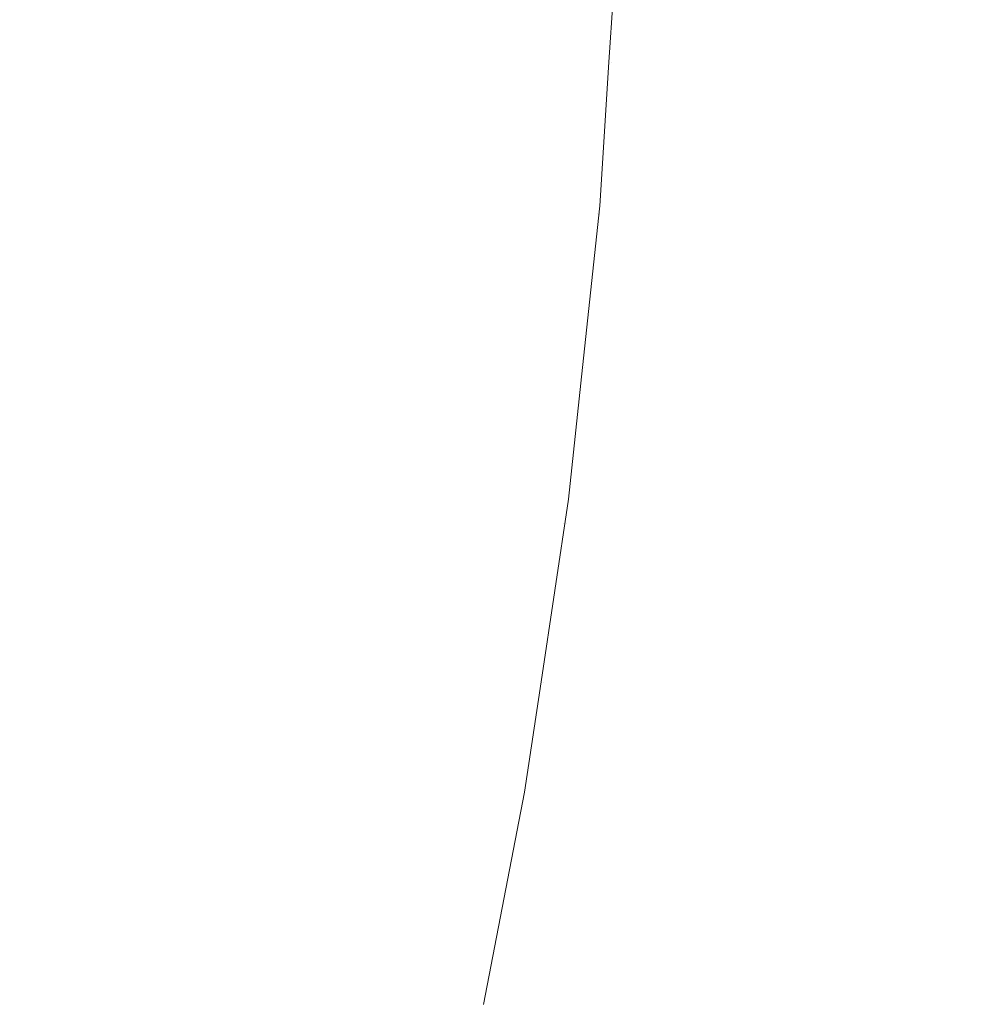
# Model space of a CAD drawing. Header units: centimetres. Extents: x -35.1 to 36.2, y 3.4 to 5.2.
# Tile 249 of 256: x 12.2553 to 12.2762, y 3.8701 to 3.8915. Entities that reach past the tile are written whole.
import ezdxf

# ---------------------------------------------------------------- set-up
doc = ezdxf.new("R2010")
doc.units = ezdxf.units.CM
doc.header["$LTSCALE"] = 2.54
doc.layers.add('Lucido design-1', color=7, linetype='Continuous')

# ---------------------------------------------------------------- blocks, each defined once
blk = doc.blocks.new('Gruppo-4-1')
at = {"color": 7, "linetype": 'Continuous', "lineweight": 9}
blk.add_3dface([(-34.952766, 5.100212, -1872.215514), (-34.952766, 3.500212, -1872.215514), (36.079692, 3.500212, -1872.215514), (36.079692, 5.100212, -1872.215514)], dxfattribs=at)
for points, invisible_edges in [([(36.079692, 5.100212, -1873.015514), (36.079692, 3.500212, -1873.015514), (12.189936, 3.635582, -1873.015514), (12.20771, 3.643118, -1873.015514)], 10), ([(36.079692, 5.100212, -1873.015514), (12.20771, 3.643118, -1873.015514), (12.224572, 3.651133, -1873.015514)], 9), ([(36.079692, 5.100212, -1873.015514), (12.224572, 3.651133, -1873.015514), (12.22936, 3.653664, -1873.015514)], 9), ([(12.22936, 3.653664, -1873.015514), (12.240507, 3.659557, -1873.015514), (36.079692, 5.100212, -1873.015514)], 10), ([(36.079692, 5.100212, -1873.015514), (12.240507, 3.659557, -1873.015514), (12.255509, 3.668325, -1873.015514)], 9), ([(36.079692, 5.100212, -1873.015514), (12.255509, 3.668325, -1873.015514), (12.269585, 3.677377, -1873.015514)], 9), ([(36.079692, 5.100212, -1873.015514), (12.269585, 3.677377, -1873.015514), (12.282749, 3.686659, -1873.015514)], 9), ([(12.25471, 3.891099, -1872.67184), (12.254874, 3.894183, -1872.67184), (12.256303, 3.894149, -1872.674113), (12.256137, 3.891048, -1872.674113)], 15), ([(12.256137, 3.891048, -1872.674113), (12.256303, 3.894149, -1872.674113), (12.257649, 3.894117, -1872.676402), (12.257483, 3.891, -1872.676402)], 15), ([(12.257483, 3.891, -1872.676402), (12.257649, 3.894117, -1872.676402), (12.258912, 3.894087, -1872.678705), (12.258745, 3.890954, -1872.678705)], 15), ([(12.258745, 3.890954, -1872.678705), (12.258912, 3.894087, -1872.678705), (12.260092, 3.894059, -1872.681018), (12.259924, 3.890912, -1872.681018)], 15), ([(12.259924, 3.890912, -1872.681018), (12.260092, 3.894059, -1872.681018), (12.26119, 3.894033, -1872.683339), (12.261021, 3.890873, -1872.683339)], 15), ([(12.261021, 3.890873, -1872.683339), (12.26119, 3.894033, -1872.683339), (12.262205, 3.894009, -1872.685667), (12.262036, 3.890836, -1872.685667)], 15), ([(12.262036, 3.890836, -1872.685667), (12.262205, 3.894009, -1872.685667), (12.263139, 3.893987, -1872.687998), (12.262969, 3.890803, -1872.687998)], 15), ([(12.262969, 3.890803, -1872.687998), (12.263139, 3.893987, -1872.687998), (12.263991, 3.893967, -1872.690331), (12.26382, 3.890772, -1872.690331)], 15), ([(12.26382, 3.890772, -1872.690331), (12.263991, 3.893967, -1872.690331), (12.264762, 3.893948, -1872.692664), (12.264591, 3.890744, -1872.692664)], 15), ([(12.264591, 3.890744, -1872.692664), (12.264762, 3.893948, -1872.692664), (12.265454, 3.893932, -1872.694993), (12.265283, 3.89072, -1872.694993)], 15), ([(12.265283, 3.89072, -1872.694993), (12.265454, 3.893932, -1872.694993), (12.266068, 3.893917, -1872.697318), (12.265896, 3.890698, -1872.697318)], 15), ([(12.265896, 3.890698, -1872.697318), (12.266068, 3.893917, -1872.697318), (12.266603, 3.893905, -1872.699636), (12.266431, 3.890678, -1872.699636)], 15), ([(12.266431, 3.890678, -1872.699636), (12.266603, 3.893905, -1872.699636), (12.267063, 3.893894, -1872.701944), (12.266891, 3.890662, -1872.701944)], 15), ([(12.266891, 3.890662, -1872.701944), (12.267063, 3.893894, -1872.701944), (12.267448, 3.893885, -1872.704243), (12.267275, 3.890648, -1872.704243)], 15), ([(12.267275, 3.890648, -1872.704243), (12.267448, 3.893885, -1872.704243), (12.267759, 3.893877, -1872.706529), (12.267586, 3.890637, -1872.706529)], 15), ([(12.267825, 3.890628, -1872.7088), (12.267586, 3.890637, -1872.706529), (12.267759, 3.893877, -1872.706529), (12.267998, 3.893872, -1872.7088)], 15), ([(12.267998, 3.893872, -1872.7088), (12.268167, 3.893868, -1872.711056), (12.267994, 3.890622, -1872.711056), (12.267825, 3.890628, -1872.7088)], 15), ([(12.268094, 3.890619, -1872.713294), (12.267994, 3.890622, -1872.711056), (12.268167, 3.893868, -1872.711056), (12.268267, 3.893865, -1872.713294)], 15), ([(12.268092, 3.89062, -1872.915514), (12.268301, 3.893885, -1872.915514), (12.268316, 3.893864, -1872.917089)], 10), ([(12.268092, 3.89062, -1872.715514), (12.268301, 3.893885, -1872.715514), (12.268301, 3.893885, -1872.915514), (12.268092, 3.89062, -1872.915514)], 10), ([(12.268267, 3.893865, -1872.713294), (12.268301, 3.893885, -1872.715514), (12.268092, 3.89062, -1872.715514)], 9), ([(12.268092, 3.89062, -1872.715514), (12.268094, 3.890619, -1872.713294), (12.268267, 3.893865, -1872.713294)], 11), ([(12.268316, 3.893864, -1872.917089), (12.268143, 3.890617, -1872.917089), (12.268092, 3.89062, -1872.915514)], 11), ([(12.268316, 3.893864, -1872.917089), (12.268367, 3.893863, -1872.918688), (12.268194, 3.890615, -1872.918688), (12.268143, 3.890617, -1872.917089)], 15), ([(12.26828, 3.890612, -1872.920311), (12.268194, 3.890615, -1872.918688), (12.268367, 3.893863, -1872.918688), (12.268454, 3.893861, -1872.920311)], 15), ([(12.268454, 3.893861, -1872.920311), (12.268578, 3.893858, -1872.921959), (12.268404, 3.890608, -1872.921959), (12.26828, 3.890612, -1872.920311)], 15), ([(12.268404, 3.890608, -1872.921959), (12.268578, 3.893858, -1872.921959), (12.268741, 3.893854, -1872.923631), (12.268567, 3.890602, -1872.923631)], 15), ([(12.268567, 3.890602, -1872.923631), (12.268741, 3.893854, -1872.923631), (12.268945, 3.893849, -1872.925326), (12.268771, 3.890594, -1872.925326)], 15), ([(12.268771, 3.890594, -1872.925326), (12.268945, 3.893849, -1872.925326), (12.269192, 3.893843, -1872.927046), (12.269018, 3.890586, -1872.927046)], 15), ([(12.269018, 3.890586, -1872.927046), (12.269192, 3.893843, -1872.927046), (12.269483, 3.893836, -1872.928788), (12.269309, 3.890575, -1872.928788)], 15), ([(12.269309, 3.890575, -1872.928788), (12.269483, 3.893836, -1872.928788), (12.269821, 3.893828, -1872.930554), (12.269646, 3.890563, -1872.930554)], 15), ([(12.269646, 3.890563, -1872.930554), (12.269821, 3.893828, -1872.930554), (12.270206, 3.893819, -1872.932342), (12.270032, 3.890549, -1872.932342)], 15), ([(12.270032, 3.890549, -1872.932342), (12.270206, 3.893819, -1872.932342), (12.270643, 3.893809, -1872.934153), (12.270468, 3.890533, -1872.934153)], 15), ([(12.270468, 3.890533, -1872.934153), (12.270643, 3.893809, -1872.934153), (12.271131, 3.893797, -1872.935985), (12.270956, 3.890516, -1872.935985)], 15), ([(12.270956, 3.890516, -1872.935985), (12.271131, 3.893797, -1872.935985), (12.271674, 3.893784, -1872.937837), (12.271498, 3.890496, -1872.937837)], 15), ([(12.271498, 3.890496, -1872.937837), (12.271674, 3.893784, -1872.937837), (12.272273, 3.89377, -1872.939711), (12.272097, 3.890475, -1872.939711)], 15), ([(12.272097, 3.890475, -1872.939711), (12.272273, 3.89377, -1872.939711), (12.27293, 3.893754, -1872.941603), (12.272754, 3.890451, -1872.941603)], 15), ([(12.272754, 3.890451, -1872.941603), (12.27293, 3.893754, -1872.941603), (12.273648, 3.893737, -1872.943514), (12.273471, 3.890426, -1872.943514)], 15), ([(12.273471, 3.890426, -1872.943514), (12.273648, 3.893737, -1872.943514), (12.274428, 3.893719, -1872.945443), (12.274251, 3.890398, -1872.945443)], 15), ([(12.274251, 3.890398, -1872.945443), (12.274428, 3.893719, -1872.945443), (12.275273, 3.893699, -1872.947388), (12.275096, 3.890367, -1872.947388)], 15), ([(12.275096, 3.890367, -1872.947388), (12.275273, 3.893699, -1872.947388), (12.276185, 3.893677, -1872.949348), (12.276007, 3.890335, -1872.949348)], 15), ([(12.276007, 3.890335, -1872.949348), (12.276185, 3.893677, -1872.949348), (12.277166, 3.893654, -1872.951323), (12.276987, 3.890299, -1872.951323)], 15), ([(12.256137, 3.891048, -1872.674113), (12.2559, 3.8879, -1872.674113), (12.254474, 3.887969, -1872.67184), (12.25471, 3.891099, -1872.67184)], 15), ([(12.257483, 3.891, -1872.676402), (12.257244, 3.887836, -1872.676402), (12.2559, 3.8879, -1872.674113), (12.256137, 3.891048, -1872.674113)], 15), ([(12.258745, 3.890954, -1872.678705), (12.258505, 3.887775, -1872.678705), (12.257244, 3.887836, -1872.676402), (12.257483, 3.891, -1872.676402)], 15), ([(12.259924, 3.890912, -1872.681018), (12.259684, 3.887718, -1872.681018), (12.258505, 3.887775, -1872.678705), (12.258745, 3.890954, -1872.678705)], 15), ([(12.261021, 3.890873, -1872.683339), (12.26078, 3.887665, -1872.683339), (12.259684, 3.887718, -1872.681018), (12.259924, 3.890912, -1872.681018)], 15), ([(12.262036, 3.890836, -1872.685667), (12.261793, 3.887616, -1872.685667), (12.26078, 3.887665, -1872.683339), (12.261021, 3.890873, -1872.683339)], 15), ([(12.262969, 3.890803, -1872.687998), (12.262725, 3.887571, -1872.687998), (12.261793, 3.887616, -1872.685667), (12.262036, 3.890836, -1872.685667)], 15), ([(12.26382, 3.890772, -1872.690331), (12.263576, 3.88753, -1872.690331), (12.262725, 3.887571, -1872.687998), (12.262969, 3.890803, -1872.687998)], 15), ([(12.264591, 3.890744, -1872.692664), (12.264346, 3.887493, -1872.692664), (12.263576, 3.88753, -1872.690331), (12.26382, 3.890772, -1872.690331)], 15), ([(12.265283, 3.89072, -1872.694993), (12.265037, 3.887459, -1872.694993), (12.264346, 3.887493, -1872.692664), (12.264591, 3.890744, -1872.692664)], 15), ([(12.265896, 3.890698, -1872.697318), (12.26565, 3.88743, -1872.697318), (12.265037, 3.887459, -1872.694993), (12.265283, 3.89072, -1872.694993)], 15), ([(12.266431, 3.890678, -1872.699636), (12.266185, 3.887404, -1872.699636), (12.26565, 3.88743, -1872.697318), (12.265896, 3.890698, -1872.697318)], 15), ([(12.266891, 3.890662, -1872.701944), (12.266644, 3.887382, -1872.701944), (12.266185, 3.887404, -1872.699636), (12.266431, 3.890678, -1872.699636)], 15), ([(12.267275, 3.890648, -1872.704243), (12.267028, 3.887363, -1872.704243), (12.266644, 3.887382, -1872.701944), (12.266891, 3.890662, -1872.701944)], 15), ([(12.267586, 3.890637, -1872.706529), (12.267338, 3.887348, -1872.706529), (12.267028, 3.887363, -1872.704243), (12.267275, 3.890648, -1872.704243)], 15), ([(12.267577, 3.887337, -1872.7088), (12.267338, 3.887348, -1872.706529), (12.267586, 3.890637, -1872.706529), (12.267825, 3.890628, -1872.7088)], 15), ([(12.267825, 3.890628, -1872.7088), (12.267994, 3.890622, -1872.711056), (12.267746, 3.887329, -1872.711056), (12.267577, 3.887337, -1872.7088)], 15), ([(12.267845, 3.887324, -1872.713294), (12.267746, 3.887329, -1872.711056), (12.267994, 3.890622, -1872.711056), (12.268094, 3.890619, -1872.713294)], 15), ([(12.267894, 3.8875, -1872.715514), (12.267845, 3.887324, -1872.713294), (12.268094, 3.890619, -1872.713294)], 11), ([(12.267894, 3.8875, -1872.915514), (12.268092, 3.89062, -1872.915514), (12.268143, 3.890617, -1872.917089)], 10), ([(12.268092, 3.89062, -1872.915514), (12.267894, 3.8875, -1872.915514), (12.267894, 3.8875, -1872.715514), (12.268092, 3.89062, -1872.715514)], 10), ([(12.268094, 3.890619, -1872.713294), (12.268092, 3.89062, -1872.715514), (12.267894, 3.8875, -1872.715514)], 9), ([(12.268143, 3.890617, -1872.917089), (12.267895, 3.887321, -1872.917089), (12.267894, 3.8875, -1872.915514)], 11), ([(12.268143, 3.890617, -1872.917089), (12.268194, 3.890615, -1872.918688), (12.267945, 3.887319, -1872.918688), (12.267895, 3.887321, -1872.917089)], 15), ([(12.268032, 3.887315, -1872.920311), (12.267945, 3.887319, -1872.918688), (12.268194, 3.890615, -1872.918688), (12.26828, 3.890612, -1872.920311)], 15), ([(12.26828, 3.890612, -1872.920311), (12.268404, 3.890608, -1872.921959), (12.268156, 3.887309, -1872.921959), (12.268032, 3.887315, -1872.920311)], 15), ([(12.268567, 3.890602, -1872.923631), (12.268319, 3.887301, -1872.923631), (12.268156, 3.887309, -1872.921959), (12.268404, 3.890608, -1872.921959)], 15), ([(12.268771, 3.890594, -1872.925326), (12.268522, 3.887291, -1872.925326), (12.268319, 3.887301, -1872.923631), (12.268567, 3.890602, -1872.923631)], 15), ([(12.269018, 3.890586, -1872.927046), (12.268769, 3.887279, -1872.927046), (12.268522, 3.887291, -1872.925326), (12.268771, 3.890594, -1872.925326)], 15), ([(12.269309, 3.890575, -1872.928788), (12.26906, 3.887265, -1872.928788), (12.268769, 3.887279, -1872.927046), (12.269018, 3.890586, -1872.927046)], 15), ([(12.269646, 3.890563, -1872.930554), (12.269397, 3.887249, -1872.930554), (12.26906, 3.887265, -1872.928788), (12.269309, 3.890575, -1872.928788)], 15), ([(12.270032, 3.890549, -1872.932342), (12.269782, 3.88723, -1872.932342), (12.269397, 3.887249, -1872.930554), (12.269646, 3.890563, -1872.930554)], 15), ([(12.270468, 3.890533, -1872.934153), (12.270218, 3.887209, -1872.934153), (12.269782, 3.88723, -1872.932342), (12.270032, 3.890549, -1872.932342)], 15), ([(12.270956, 3.890516, -1872.935985), (12.270705, 3.887186, -1872.935985), (12.270218, 3.887209, -1872.934153), (12.270468, 3.890533, -1872.934153)], 15), ([(12.271498, 3.890496, -1872.937837), (12.271247, 3.88716, -1872.937837), (12.270705, 3.887186, -1872.935985), (12.270956, 3.890516, -1872.935985)], 15), ([(12.272097, 3.890475, -1872.939711), (12.271845, 3.887131, -1872.939711), (12.271247, 3.88716, -1872.937837), (12.271498, 3.890496, -1872.937837)], 15), ([(12.272754, 3.890451, -1872.941603), (12.272501, 3.887099, -1872.941603), (12.271845, 3.887131, -1872.939711), (12.272097, 3.890475, -1872.939711)], 15), ([(12.273471, 3.890426, -1872.943514), (12.273218, 3.887064, -1872.943514), (12.272501, 3.887099, -1872.941603), (12.272754, 3.890451, -1872.941603)], 15), ([(12.274251, 3.890398, -1872.945443), (12.273997, 3.887027, -1872.945443), (12.273218, 3.887064, -1872.943514), (12.273471, 3.890426, -1872.943514)], 15), ([(12.275096, 3.890367, -1872.947388), (12.274841, 3.886986, -1872.947388), (12.273997, 3.887027, -1872.945443), (12.274251, 3.890398, -1872.945443)], 15), ([(12.276007, 3.890335, -1872.949348), (12.275751, 3.886942, -1872.949348), (12.274841, 3.886986, -1872.947388), (12.275096, 3.890367, -1872.947388)], 15), ([(12.276987, 3.890299, -1872.951323), (12.276731, 3.886895, -1872.951323), (12.275751, 3.886942, -1872.949348), (12.276007, 3.890335, -1872.949348)], 15), ([(12.254164, 3.884794, -1872.67184), (12.254474, 3.887969, -1872.67184), (12.2559, 3.8879, -1872.674113), (12.255588, 3.884707, -1872.674113)], 15), ([(12.255588, 3.884707, -1872.674113), (12.2559, 3.8879, -1872.674113), (12.257244, 3.887836, -1872.676402), (12.256931, 3.884625, -1872.676402)], 15), ([(12.256931, 3.884625, -1872.676402), (12.257244, 3.887836, -1872.676402), (12.258505, 3.887775, -1872.678705), (12.25819, 3.884549, -1872.678705)], 15), ([(12.25819, 3.884549, -1872.678705), (12.258505, 3.887775, -1872.678705), (12.259684, 3.887718, -1872.681018), (12.259367, 3.884477, -1872.681018)], 15), ([(12.259367, 3.884477, -1872.681018), (12.259684, 3.887718, -1872.681018), (12.26078, 3.887665, -1872.683339), (12.260462, 3.88441, -1872.683339)], 15), ([(12.260462, 3.88441, -1872.683339), (12.26078, 3.887665, -1872.683339), (12.261793, 3.887616, -1872.685667), (12.261474, 3.884349, -1872.685667)], 15), ([(12.261474, 3.884349, -1872.685667), (12.261793, 3.887616, -1872.685667), (12.262725, 3.887571, -1872.687998), (12.262405, 3.884292, -1872.687998)], 15), ([(12.262405, 3.884292, -1872.687998), (12.262725, 3.887571, -1872.687998), (12.263576, 3.88753, -1872.690331), (12.263255, 3.88424, -1872.690331)], 15), ([(12.263255, 3.88424, -1872.690331), (12.263576, 3.88753, -1872.690331), (12.264346, 3.887493, -1872.692664), (12.264024, 3.884193, -1872.692664)], 15), ([(12.264714, 3.884151, -1872.694993), (12.264024, 3.884193, -1872.692664), (12.264346, 3.887493, -1872.692664), (12.265037, 3.887459, -1872.694993)], 15), ([(12.267518, 3.883982, -1872.915514), (12.267894, 3.8875, -1872.915514), (12.267895, 3.887321, -1872.917089)], 10), ([(12.267518, 3.883982, -1872.715514), (12.267894, 3.8875, -1872.715514), (12.267894, 3.8875, -1872.915514), (12.267518, 3.883982, -1872.915514)], 10), ([(12.267845, 3.887324, -1872.713294), (12.267894, 3.8875, -1872.715514), (12.267518, 3.883982, -1872.715514)], 9), ([(12.265037, 3.887459, -1872.694993), (12.26565, 3.88743, -1872.697318), (12.265326, 3.884114, -1872.697318), (12.264714, 3.884151, -1872.694993)], 15), ([(12.26586, 3.884082, -1872.699636), (12.265326, 3.884114, -1872.697318), (12.26565, 3.88743, -1872.697318), (12.266185, 3.887404, -1872.699636)], 15), ([(12.266185, 3.887404, -1872.699636), (12.266644, 3.887382, -1872.701944), (12.266319, 3.884054, -1872.701944), (12.26586, 3.884082, -1872.699636)], 15), ([(12.266702, 3.88403, -1872.704243), (12.266319, 3.884054, -1872.701944), (12.266644, 3.887382, -1872.701944), (12.267028, 3.887363, -1872.704243)], 15), ([(12.267028, 3.887363, -1872.704243), (12.267338, 3.887348, -1872.706529), (12.267012, 3.884012, -1872.706529), (12.266702, 3.88403, -1872.704243)], 15), ([(12.267251, 3.883997, -1872.7088), (12.267012, 3.884012, -1872.706529), (12.267338, 3.887348, -1872.706529), (12.267577, 3.887337, -1872.7088)], 15), ([(12.267577, 3.887337, -1872.7088), (12.267746, 3.887329, -1872.711056), (12.267419, 3.883987, -1872.711056), (12.267251, 3.883997, -1872.7088)], 15), ([(12.267519, 3.883981, -1872.713294), (12.267419, 3.883987, -1872.711056), (12.267746, 3.887329, -1872.711056), (12.267845, 3.887324, -1872.713294)], 15), ([(12.267518, 3.883982, -1872.715514), (12.267519, 3.883981, -1872.713294), (12.267845, 3.887324, -1872.713294)], 11), ([(12.267895, 3.887321, -1872.917089), (12.267568, 3.883978, -1872.917089), (12.267518, 3.883982, -1872.915514)], 11), ([(12.267895, 3.887321, -1872.917089), (12.267945, 3.887319, -1872.918688), (12.267619, 3.883975, -1872.918688), (12.267568, 3.883978, -1872.917089)], 15), ([(12.267705, 3.883969, -1872.920311), (12.267619, 3.883975, -1872.918688), (12.267945, 3.887319, -1872.918688), (12.268032, 3.887315, -1872.920311)], 15), ([(12.268032, 3.887315, -1872.920311), (12.268156, 3.887309, -1872.921959), (12.267829, 3.883962, -1872.921959), (12.267705, 3.883969, -1872.920311)], 15), ([(12.267992, 3.883952, -1872.923631), (12.267829, 3.883962, -1872.921959), (12.268156, 3.887309, -1872.921959), (12.268319, 3.887301, -1872.923631)], 15), ([(12.268319, 3.887301, -1872.923631), (12.268522, 3.887291, -1872.925326), (12.268195, 3.883939, -1872.925326), (12.267992, 3.883952, -1872.923631)], 15), ([(12.268441, 3.883925, -1872.927046), (12.268195, 3.883939, -1872.925326), (12.268522, 3.887291, -1872.925326), (12.268769, 3.887279, -1872.927046)], 15), ([(12.268769, 3.887279, -1872.927046), (12.26906, 3.887265, -1872.928788), (12.268732, 3.883907, -1872.928788), (12.268441, 3.883925, -1872.927046)], 15), ([(12.269068, 3.883886, -1872.930554), (12.268732, 3.883907, -1872.928788), (12.26906, 3.887265, -1872.928788), (12.269397, 3.887249, -1872.930554)], 15), ([(12.269397, 3.887249, -1872.930554), (12.269782, 3.88723, -1872.932342), (12.269453, 3.883863, -1872.932342), (12.269068, 3.883886, -1872.930554)], 15), ([(12.269888, 3.883836, -1872.934153), (12.269453, 3.883863, -1872.932342), (12.269782, 3.88723, -1872.932342), (12.270218, 3.887209, -1872.934153)], 15), ([(12.270218, 3.887209, -1872.934153), (12.270705, 3.887186, -1872.935985), (12.270375, 3.883807, -1872.935985), (12.269888, 3.883836, -1872.934153)], 15), ([(12.270375, 3.883807, -1872.935985), (12.270705, 3.887186, -1872.935985), (12.271247, 3.88716, -1872.937837), (12.270916, 3.883774, -1872.937837)], 15), ([(12.270916, 3.883774, -1872.937837), (12.271247, 3.88716, -1872.937837), (12.271845, 3.887131, -1872.939711), (12.271514, 3.883737, -1872.939711)], 15), ([(12.271514, 3.883737, -1872.939711), (12.271845, 3.887131, -1872.939711), (12.272501, 3.887099, -1872.941603), (12.272169, 3.883698, -1872.941603)], 15), ([(12.272169, 3.883698, -1872.941603), (12.272501, 3.887099, -1872.941603), (12.273218, 3.887064, -1872.943514), (12.272885, 3.883654, -1872.943514)], 15), ([(12.272885, 3.883654, -1872.943514), (12.273218, 3.887064, -1872.943514), (12.273997, 3.887027, -1872.945443), (12.273663, 3.883607, -1872.945443)], 15), ([(12.273663, 3.883607, -1872.945443), (12.273997, 3.887027, -1872.945443), (12.274841, 3.886986, -1872.947388), (12.274506, 3.883555, -1872.947388)], 15), ([(12.274506, 3.883555, -1872.947388), (12.274841, 3.886986, -1872.947388), (12.275751, 3.886942, -1872.949348), (12.275415, 3.8835, -1872.949348)], 15), ([(12.275415, 3.8835, -1872.949348), (12.275751, 3.886942, -1872.949348), (12.276731, 3.886895, -1872.951323), (12.276393, 3.88344, -1872.951323)], 15), ([(12.255588, 3.884707, -1872.674113), (12.255198, 3.881468, -1872.674113), (12.253776, 3.881573, -1872.67184), (12.254164, 3.884794, -1872.67184)], 15), ([(12.256931, 3.884625, -1872.676402), (12.256539, 3.881369, -1872.676402), (12.255198, 3.881468, -1872.674113), (12.255588, 3.884707, -1872.674113)], 15), ([(12.25819, 3.884549, -1872.678705), (12.257796, 3.881276, -1872.678705), (12.256539, 3.881369, -1872.676402), (12.256931, 3.884625, -1872.676402)], 15), ([(12.259367, 3.884477, -1872.681018), (12.258972, 3.88119, -1872.681018), (12.257796, 3.881276, -1872.678705), (12.25819, 3.884549, -1872.678705)], 15), ([(12.260462, 3.88441, -1872.683339), (12.260064, 3.881109, -1872.683339), (12.258972, 3.88119, -1872.681018), (12.259367, 3.884477, -1872.681018)], 15), ([(12.261474, 3.884349, -1872.685667), (12.261075, 3.881035, -1872.685667), (12.260064, 3.881109, -1872.683339), (12.260462, 3.88441, -1872.683339)], 15), ([(12.262405, 3.884292, -1872.687998), (12.262005, 3.880966, -1872.687998), (12.261075, 3.881035, -1872.685667), (12.261474, 3.884349, -1872.685667)], 15), ([(12.263255, 3.88424, -1872.690331), (12.262853, 3.880904, -1872.690331), (12.262005, 3.880966, -1872.687998), (12.262405, 3.884292, -1872.687998)], 15), ([(12.264024, 3.884193, -1872.692664), (12.263621, 3.880847, -1872.692664), (12.262853, 3.880904, -1872.690331), (12.263255, 3.88424, -1872.690331)], 15), ([(12.26431, 3.880796, -1872.694993), (12.263621, 3.880847, -1872.692664), (12.264024, 3.884193, -1872.692664), (12.264714, 3.884151, -1872.694993)], 15), ([(12.264714, 3.884151, -1872.694993), (12.265326, 3.884114, -1872.697318), (12.264921, 3.880751, -1872.697318), (12.26431, 3.880796, -1872.694993)], 15), ([(12.265454, 3.880712, -1872.699636), (12.264921, 3.880751, -1872.697318), (12.265326, 3.884114, -1872.697318), (12.26586, 3.884082, -1872.699636)], 15), ([(12.26586, 3.884082, -1872.699636), (12.266319, 3.884054, -1872.701944), (12.265912, 3.880678, -1872.701944), (12.265454, 3.880712, -1872.699636)], 15), ([(12.266295, 3.88065, -1872.704243), (12.265912, 3.880678, -1872.701944), (12.266319, 3.884054, -1872.701944), (12.266702, 3.88403, -1872.704243)], 15), ([(12.266702, 3.88403, -1872.704243), (12.267012, 3.884012, -1872.706529), (12.266605, 3.880627, -1872.706529), (12.266295, 3.88065, -1872.704243)], 15), ([(12.266843, 3.880609, -1872.7088), (12.266605, 3.880627, -1872.706529), (12.267012, 3.884012, -1872.706529), (12.267251, 3.883997, -1872.7088)], 15), ([(12.267251, 3.883997, -1872.7088), (12.267419, 3.883987, -1872.711056), (12.267011, 3.880597, -1872.711056), (12.266843, 3.880609, -1872.7088)], 15), ([(12.267111, 3.88059, -1872.713294), (12.267011, 3.880597, -1872.711056), (12.267419, 3.883987, -1872.711056), (12.267519, 3.883981, -1872.713294)], 15), ([(12.267213, 3.881123, -1872.715514), (12.267111, 3.88059, -1872.713294), (12.267519, 3.883981, -1872.713294)], 11), ([(12.267568, 3.883978, -1872.917089), (12.26716, 3.880586, -1872.917089), (12.267213, 3.881123, -1872.915514)], 11), ([(12.267568, 3.883978, -1872.917089), (12.267619, 3.883975, -1872.918688), (12.26721, 3.880582, -1872.918688), (12.26716, 3.880586, -1872.917089)], 15), ([(12.267297, 3.880576, -1872.920311), (12.26721, 3.880582, -1872.918688), (12.267619, 3.883975, -1872.918688), (12.267705, 3.883969, -1872.920311)], 15), ([(12.267213, 3.881123, -1872.915514), (12.267518, 3.883982, -1872.915514), (12.267568, 3.883978, -1872.917089)], 10), ([(12.267518, 3.883982, -1872.915514), (12.267213, 3.881123, -1872.915514), (12.267213, 3.881123, -1872.715514), (12.267518, 3.883982, -1872.715514)], 10), ([(12.267519, 3.883981, -1872.713294), (12.267518, 3.883982, -1872.715514), (12.267213, 3.881123, -1872.715514)], 9), ([(12.267705, 3.883969, -1872.920311), (12.267829, 3.883962, -1872.921959), (12.26742, 3.880567, -1872.921959), (12.267297, 3.880576, -1872.920311)], 15), ([(12.267583, 3.880555, -1872.923631), (12.26742, 3.880567, -1872.921959), (12.267829, 3.883962, -1872.921959), (12.267992, 3.883952, -1872.923631)], 15), ([(12.267992, 3.883952, -1872.923631), (12.268195, 3.883939, -1872.925326), (12.267786, 3.88054, -1872.925326), (12.267583, 3.880555, -1872.923631)], 15), ([(12.268031, 3.880522, -1872.927046), (12.267786, 3.88054, -1872.925326), (12.268195, 3.883939, -1872.925326), (12.268441, 3.883925, -1872.927046)], 15), ([(12.268441, 3.883925, -1872.927046), (12.268732, 3.883907, -1872.928788), (12.268321, 3.880501, -1872.928788), (12.268031, 3.880522, -1872.927046)], 15), ([(12.268658, 3.880476, -1872.930554), (12.268321, 3.880501, -1872.928788), (12.268732, 3.883907, -1872.928788), (12.269068, 3.883886, -1872.930554)], 15), ([(12.269068, 3.883886, -1872.930554), (12.269453, 3.883863, -1872.932342), (12.269042, 3.880447, -1872.932342), (12.268658, 3.880476, -1872.930554)], 15), ([(12.269476, 3.880415, -1872.934153), (12.269042, 3.880447, -1872.932342), (12.269453, 3.883863, -1872.932342), (12.269888, 3.883836, -1872.934153)], 15), ([(12.269888, 3.883836, -1872.934153), (12.270375, 3.883807, -1872.935985), (12.269963, 3.88038, -1872.935985), (12.269476, 3.880415, -1872.934153)], 15), ([(12.270916, 3.883774, -1872.937837), (12.270503, 3.88034, -1872.937837), (12.269963, 3.88038, -1872.935985), (12.270375, 3.883807, -1872.935985)], 15), ([(12.271514, 3.883737, -1872.939711), (12.271099, 3.880296, -1872.939711), (12.270503, 3.88034, -1872.937837), (12.270916, 3.883774, -1872.937837)], 15), ([(12.272169, 3.883698, -1872.941603), (12.271754, 3.880248, -1872.941603), (12.271099, 3.880296, -1872.939711), (12.271514, 3.883737, -1872.939711)], 15), ([(12.272885, 3.883654, -1872.943514), (12.272468, 3.880195, -1872.943514), (12.271754, 3.880248, -1872.941603), (12.272169, 3.883698, -1872.941603)], 15), ([(12.273663, 3.883607, -1872.945443), (12.273245, 3.880138, -1872.945443), (12.272468, 3.880195, -1872.943514), (12.272885, 3.883654, -1872.943514)], 15), ([(12.274506, 3.883555, -1872.947388), (12.274087, 3.880076, -1872.947388), (12.273245, 3.880138, -1872.945443), (12.273663, 3.883607, -1872.945443)], 15), ([(12.275415, 3.8835, -1872.949348), (12.274995, 3.880009, -1872.949348), (12.274087, 3.880076, -1872.947388), (12.274506, 3.883555, -1872.947388)], 15), ([(12.276393, 3.88344, -1872.951323), (12.275971, 3.879937, -1872.951323), (12.274995, 3.880009, -1872.949348), (12.275415, 3.8835, -1872.949348)], 15), ([(12.277442, 3.883377, -1872.953311), (12.277019, 3.879859, -1872.953311), (12.275971, 3.879937, -1872.951323), (12.276393, 3.88344, -1872.951323)], 15), ([(12.254727, 3.878183, -1872.674113), (12.255198, 3.881468, -1872.674113), (12.256539, 3.881369, -1872.676402), (12.256065, 3.878067, -1872.676402)], 15), ([(12.256065, 3.878067, -1872.676402), (12.256539, 3.881369, -1872.676402), (12.257796, 3.881276, -1872.678705), (12.25732, 3.877958, -1872.678705)], 15), ([(12.25732, 3.877958, -1872.678705), (12.257796, 3.881276, -1872.678705), (12.258972, 3.88119, -1872.681018), (12.258493, 3.877857, -1872.681018)], 15), ([(12.258493, 3.877857, -1872.681018), (12.258972, 3.88119, -1872.681018), (12.260064, 3.881109, -1872.683339), (12.259584, 3.877762, -1872.683339)], 15), ([(12.259584, 3.877762, -1872.683339), (12.260064, 3.881109, -1872.683339), (12.261075, 3.881035, -1872.685667), (12.260593, 3.877674, -1872.685667)], 15), ([(12.266618, 3.877153, -1872.915514), (12.267213, 3.881123, -1872.915514), (12.26716, 3.880586, -1872.917089)], 10), ([(12.266618, 3.877153, -1872.715514), (12.267213, 3.881123, -1872.715514), (12.267213, 3.881123, -1872.915514), (12.266618, 3.877153, -1872.915514)], 10), ([(12.267111, 3.88059, -1872.713294), (12.267213, 3.881123, -1872.715514), (12.266618, 3.877153, -1872.715514)], 9), ([(12.260593, 3.877674, -1872.685667), (12.261075, 3.881035, -1872.685667), (12.262005, 3.880966, -1872.687998), (12.26152, 3.877594, -1872.687998)], 15), ([(12.262367, 3.87752, -1872.690331), (12.26152, 3.877594, -1872.687998), (12.262005, 3.880966, -1872.687998), (12.262853, 3.880904, -1872.690331)], 15), ([(12.262853, 3.880904, -1872.690331), (12.263621, 3.880847, -1872.692664), (12.263134, 3.877454, -1872.692664), (12.262367, 3.87752, -1872.690331)], 15), ([(12.263822, 3.877394, -1872.694993), (12.263134, 3.877454, -1872.692664), (12.263621, 3.880847, -1872.692664), (12.26431, 3.880796, -1872.694993)], 15), ([(12.26431, 3.880796, -1872.694993), (12.264921, 3.880751, -1872.697318), (12.264431, 3.877341, -1872.697318), (12.263822, 3.877394, -1872.694993)], 15), ([(12.264964, 3.877295, -1872.699636), (12.264431, 3.877341, -1872.697318), (12.264921, 3.880751, -1872.697318), (12.265454, 3.880712, -1872.699636)], 15), ([(12.265454, 3.880712, -1872.699636), (12.265912, 3.880678, -1872.701944), (12.265421, 3.877255, -1872.701944), (12.264964, 3.877295, -1872.699636)], 15), ([(12.265803, 3.877222, -1872.704243), (12.265421, 3.877255, -1872.701944), (12.265912, 3.880678, -1872.701944), (12.266295, 3.88065, -1872.704243)], 15), ([(12.266295, 3.88065, -1872.704243), (12.266605, 3.880627, -1872.706529), (12.266112, 3.877195, -1872.706529), (12.265803, 3.877222, -1872.704243)], 15), ([(12.26635, 3.877175, -1872.7088), (12.266112, 3.877195, -1872.706529), (12.266605, 3.880627, -1872.706529), (12.266843, 3.880609, -1872.7088)], 15), ([(12.266843, 3.880609, -1872.7088), (12.267011, 3.880597, -1872.711056), (12.266518, 3.87716, -1872.711056), (12.26635, 3.877175, -1872.7088)], 15), ([(12.266617, 3.877152, -1872.713294), (12.266518, 3.87716, -1872.711056), (12.267011, 3.880597, -1872.711056), (12.267111, 3.88059, -1872.713294)], 15), ([(12.266618, 3.877153, -1872.715514), (12.266617, 3.877152, -1872.713294), (12.267111, 3.88059, -1872.713294)], 11), ([(12.26716, 3.880586, -1872.917089), (12.266666, 3.877147, -1872.917089), (12.266618, 3.877153, -1872.915514)], 11), ([(12.26716, 3.880586, -1872.917089), (12.26721, 3.880582, -1872.918688), (12.266717, 3.877143, -1872.918688), (12.266666, 3.877147, -1872.917089)], 15), ([(12.266803, 3.877135, -1872.920311), (12.266717, 3.877143, -1872.918688), (12.26721, 3.880582, -1872.918688), (12.267297, 3.880576, -1872.920311)], 15), ([(12.267297, 3.880576, -1872.920311), (12.26742, 3.880567, -1872.921959), (12.266926, 3.877125, -1872.921959), (12.266803, 3.877135, -1872.920311)], 15), ([(12.267088, 3.877111, -1872.923631), (12.266926, 3.877125, -1872.921959), (12.26742, 3.880567, -1872.921959), (12.267583, 3.880555, -1872.923631)], 15), ([(12.267583, 3.880555, -1872.923631), (12.267786, 3.88054, -1872.925326), (12.267291, 3.877093, -1872.925326), (12.267088, 3.877111, -1872.923631)], 15), ([(12.267536, 3.877072, -1872.927046), (12.267291, 3.877093, -1872.925326), (12.267786, 3.88054, -1872.925326), (12.268031, 3.880522, -1872.927046)], 15), ([(12.268031, 3.880522, -1872.927046), (12.268321, 3.880501, -1872.928788), (12.267826, 3.877047, -1872.928788), (12.267536, 3.877072, -1872.927046)], 15), ([(12.268161, 3.877018, -1872.930554), (12.267826, 3.877047, -1872.928788), (12.268321, 3.880501, -1872.928788), (12.268658, 3.880476, -1872.930554)], 15), ([(12.268658, 3.880476, -1872.930554), (12.269042, 3.880447, -1872.932342), (12.268545, 3.876984, -1872.932342), (12.268161, 3.877018, -1872.930554)], 15), ([(12.268978, 3.876947, -1872.934153), (12.268545, 3.876984, -1872.932342), (12.269042, 3.880447, -1872.932342), (12.269476, 3.880415, -1872.934153)], 15), ([(12.269476, 3.880415, -1872.934153), (12.269963, 3.88038, -1872.935985), (12.269464, 3.876904, -1872.935985), (12.268978, 3.876947, -1872.934153)], 15), ([(12.270003, 3.876858, -1872.937837), (12.269464, 3.876904, -1872.935985), (12.269963, 3.88038, -1872.935985), (12.270503, 3.88034, -1872.937837)], 15), ([(12.270503, 3.88034, -1872.937837), (12.271099, 3.880296, -1872.939711), (12.270598, 3.876806, -1872.939711), (12.270003, 3.876858, -1872.937837)], 15), ([(12.271251, 3.876749, -1872.941603), (12.270598, 3.876806, -1872.939711), (12.271099, 3.880296, -1872.939711), (12.271754, 3.880248, -1872.941603)], 15), ([(12.271754, 3.880248, -1872.941603), (12.272468, 3.880195, -1872.943514), (12.271965, 3.876687, -1872.943514), (12.271251, 3.876749, -1872.941603)], 15), ([(12.271965, 3.876687, -1872.943514), (12.272468, 3.880195, -1872.943514), (12.273245, 3.880138, -1872.945443), (12.27274, 3.87662, -1872.945443)], 15), ([(12.27274, 3.87662, -1872.945443), (12.273245, 3.880138, -1872.945443), (12.274087, 3.880076, -1872.947388), (12.27358, 3.876547, -1872.947388)], 15), ([(12.27358, 3.876547, -1872.947388), (12.274087, 3.880076, -1872.947388), (12.274995, 3.880009, -1872.949348), (12.274486, 3.876469, -1872.949348)], 15), ([(12.274486, 3.876469, -1872.949348), (12.274995, 3.880009, -1872.949348), (12.275971, 3.879937, -1872.951323), (12.275461, 3.876384, -1872.951323)], 15), ([(12.275461, 3.876384, -1872.951323), (12.275971, 3.879937, -1872.951323), (12.277019, 3.879859, -1872.953311), (12.276507, 3.876293, -1872.953311)], 15), ([(12.256065, 3.878067, -1872.676402), (12.255505, 3.874721, -1872.676402), (12.25417, 3.874854, -1872.674113), (12.254727, 3.878183, -1872.674113)], 15), ([(12.25732, 3.877958, -1872.678705), (12.256758, 3.874595, -1872.678705), (12.255505, 3.874721, -1872.676402), (12.256065, 3.878067, -1872.676402)], 15), ([(12.258493, 3.877857, -1872.681018), (12.257928, 3.874478, -1872.681018), (12.256758, 3.874595, -1872.678705), (12.25732, 3.877958, -1872.678705)], 15), ([(12.259584, 3.877762, -1872.683339), (12.259017, 3.874369, -1872.683339), (12.257928, 3.874478, -1872.681018), (12.258493, 3.877857, -1872.681018)], 15), ([(12.260593, 3.877674, -1872.685667), (12.260023, 3.874268, -1872.685667), (12.259017, 3.874369, -1872.683339), (12.259584, 3.877762, -1872.683339)], 15), ([(12.26152, 3.877594, -1872.687998), (12.260949, 3.874176, -1872.687998), (12.260023, 3.874268, -1872.685667), (12.260593, 3.877674, -1872.685667)], 15), ([(12.261794, 3.874091, -1872.690331), (12.260949, 3.874176, -1872.687998), (12.26152, 3.877594, -1872.687998), (12.262367, 3.87752, -1872.690331)], 15), ([(12.262367, 3.87752, -1872.690331), (12.263134, 3.877454, -1872.692664), (12.262559, 3.874015, -1872.692664), (12.261794, 3.874091, -1872.690331)], 15), ([(12.263245, 3.873946, -1872.694993), (12.262559, 3.874015, -1872.692664), (12.263134, 3.877454, -1872.692664), (12.263822, 3.877394, -1872.694993)], 15), ([(12.263822, 3.877394, -1872.694993), (12.264431, 3.877341, -1872.697318), (12.263853, 3.873885, -1872.697318), (12.263245, 3.873946, -1872.694993)], 15), ([(12.264385, 3.873832, -1872.699636), (12.263853, 3.873885, -1872.697318), (12.264431, 3.877341, -1872.697318), (12.264964, 3.877295, -1872.699636)], 15), ([(12.264964, 3.877295, -1872.699636), (12.265421, 3.877255, -1872.701944), (12.26484, 3.873786, -1872.701944), (12.264385, 3.873832, -1872.699636)], 15), ([(12.265222, 3.873748, -1872.704243), (12.26484, 3.873786, -1872.701944), (12.265421, 3.877255, -1872.701944), (12.265803, 3.877222, -1872.704243)], 15), ([(12.265803, 3.877222, -1872.704243), (12.266112, 3.877195, -1872.706529), (12.265531, 3.873717, -1872.706529), (12.265222, 3.873748, -1872.704243)], 15), ([(12.265768, 3.873693, -1872.7088), (12.265531, 3.873717, -1872.706529), (12.266112, 3.877195, -1872.706529), (12.26635, 3.877175, -1872.7088)], 15), ([(12.26635, 3.877175, -1872.7088), (12.266518, 3.87716, -1872.711056), (12.265935, 3.873677, -1872.711056), (12.265768, 3.873693, -1872.7088)], 15), ([(12.266034, 3.873667, -1872.713294), (12.265935, 3.873677, -1872.711056), (12.266518, 3.87716, -1872.711056), (12.266617, 3.877152, -1872.713294)], 15), ([(12.266258, 3.874751, -1872.715514), (12.266034, 3.873667, -1872.713294), (12.266617, 3.877152, -1872.713294)], 11), ([(12.266666, 3.877147, -1872.917089), (12.266083, 3.873662, -1872.917089), (12.266258, 3.874751, -1872.915514)], 11), ([(12.266666, 3.877147, -1872.917089), (12.266717, 3.877143, -1872.918688), (12.266134, 3.873657, -1872.918688), (12.266083, 3.873662, -1872.917089)], 15), ([(12.266219, 3.873648, -1872.920311), (12.266134, 3.873657, -1872.918688), (12.266717, 3.877143, -1872.918688), (12.266803, 3.877135, -1872.920311)], 15), ([(12.266803, 3.877135, -1872.920311), (12.266926, 3.877125, -1872.921959), (12.266342, 3.873636, -1872.921959), (12.266219, 3.873648, -1872.920311)], 15), ([(12.266258, 3.874751, -1872.915514), (12.266618, 3.877153, -1872.915514), (12.266666, 3.877147, -1872.917089)], 10), ([(12.266618, 3.877153, -1872.915514), (12.266258, 3.874751, -1872.915514), (12.266258, 3.874751, -1872.715514), (12.266618, 3.877153, -1872.715514)], 10), ([(12.266617, 3.877152, -1872.713294), (12.266618, 3.877153, -1872.715514), (12.266258, 3.874751, -1872.715514)], 9), ([(12.266504, 3.87362, -1872.923631), (12.266342, 3.873636, -1872.921959), (12.266926, 3.877125, -1872.921959), (12.267088, 3.877111, -1872.923631)], 15), ([(12.267088, 3.877111, -1872.923631), (12.267291, 3.877093, -1872.925326), (12.266707, 3.873599, -1872.925326), (12.266504, 3.87362, -1872.923631)], 15), ([(12.266951, 3.873575, -1872.927046), (12.266707, 3.873599, -1872.925326), (12.267291, 3.877093, -1872.925326), (12.267536, 3.877072, -1872.927046)], 15), ([(12.267536, 3.877072, -1872.927046), (12.267826, 3.877047, -1872.928788), (12.26724, 3.873546, -1872.928788), (12.266951, 3.873575, -1872.927046)], 15), ([(12.267575, 3.873512, -1872.930554), (12.26724, 3.873546, -1872.928788), (12.267826, 3.877047, -1872.928788), (12.268161, 3.877018, -1872.930554)], 15), ([(12.268161, 3.877018, -1872.930554), (12.268545, 3.876984, -1872.932342), (12.267958, 3.873474, -1872.932342), (12.267575, 3.873512, -1872.930554)], 15), ([(12.26839, 3.873431, -1872.934153), (12.267958, 3.873474, -1872.932342), (12.268545, 3.876984, -1872.932342), (12.268978, 3.876947, -1872.934153)], 15), ([(12.268978, 3.876947, -1872.934153), (12.269464, 3.876904, -1872.935985), (12.268875, 3.873382, -1872.935985), (12.26839, 3.873431, -1872.934153)], 15), ([(12.269413, 3.873328, -1872.937837), (12.268875, 3.873382, -1872.935985), (12.269464, 3.876904, -1872.935985), (12.270003, 3.876858, -1872.937837)], 15), ([(12.270003, 3.876858, -1872.937837), (12.270598, 3.876806, -1872.939711), (12.270007, 3.873269, -1872.939711), (12.269413, 3.873328, -1872.937837)], 15), ([(12.270659, 3.873204, -1872.941603), (12.270007, 3.873269, -1872.939711), (12.270598, 3.876806, -1872.939711), (12.271251, 3.876749, -1872.941603)], 15), ([(12.271251, 3.876749, -1872.941603), (12.271965, 3.876687, -1872.943514), (12.27137, 3.873132, -1872.943514), (12.270659, 3.873204, -1872.941603)], 15), ([(12.27274, 3.87662, -1872.945443), (12.272144, 3.873055, -1872.945443), (12.27137, 3.873132, -1872.943514), (12.271965, 3.876687, -1872.943514)], 15), ([(12.27358, 3.876547, -1872.947388), (12.272982, 3.872971, -1872.947388), (12.272144, 3.873055, -1872.945443), (12.27274, 3.87662, -1872.945443)], 15), ([(12.274486, 3.876469, -1872.949348), (12.273886, 3.87288, -1872.949348), (12.272982, 3.872971, -1872.947388), (12.27358, 3.876547, -1872.947388)], 15), ([(12.275461, 3.876384, -1872.951323), (12.274859, 3.872783, -1872.951323), (12.273886, 3.87288, -1872.949348), (12.274486, 3.876469, -1872.949348)], 15), ([(12.276507, 3.876293, -1872.953311), (12.275902, 3.872679, -1872.953311), (12.274859, 3.872783, -1872.951323), (12.275461, 3.876384, -1872.951323)], 15), ([(12.277625, 3.876196, -1872.955309), (12.277018, 3.872567, -1872.955309), (12.275902, 3.872679, -1872.953311), (12.276507, 3.876293, -1872.953311)], 15), ([(12.253525, 3.871481, -1872.674113), (12.25417, 3.874854, -1872.674113), (12.255505, 3.874721, -1872.676402), (12.254856, 3.87133, -1872.676402)], 15), ([(12.254856, 3.87133, -1872.676402), (12.255505, 3.874721, -1872.676402), (12.256758, 3.874595, -1872.678705), (12.256106, 3.871188, -1872.678705)], 15), ([(12.266034, 3.873667, -1872.713294), (12.266258, 3.874751, -1872.715514), (12.265364, 3.870137, -1872.715514), (12.265359, 3.870136, -1872.713294)], 13), ([(12.265408, 3.87013, -1872.917089), (12.265364, 3.870137, -1872.915514), (12.266258, 3.874751, -1872.915514), (12.266083, 3.873662, -1872.917089)], 13), ([(12.265364, 3.870137, -1872.715514), (12.266258, 3.874751, -1872.715514), (12.266258, 3.874751, -1872.915514), (12.265364, 3.870137, -1872.915514)], 10), ([(12.256106, 3.871188, -1872.678705), (12.256758, 3.874595, -1872.678705), (12.257928, 3.874478, -1872.681018), (12.257273, 3.871055, -1872.681018)], 15), ([(12.257273, 3.871055, -1872.681018), (12.257928, 3.874478, -1872.681018), (12.259017, 3.874369, -1872.683339), (12.258359, 3.870932, -1872.683339)], 15), ([(12.259363, 3.870818, -1872.685667), (12.258359, 3.870932, -1872.683339), (12.259017, 3.874369, -1872.683339), (12.260023, 3.874268, -1872.685667)], 15), ([(12.260023, 3.874268, -1872.685667), (12.260949, 3.874176, -1872.687998), (12.260286, 3.870713, -1872.687998), (12.259363, 3.870818, -1872.685667)], 15), ([(12.261129, 3.870617, -1872.690331), (12.260286, 3.870713, -1872.687998), (12.260949, 3.874176, -1872.687998), (12.261794, 3.874091, -1872.690331)], 15), ([(12.261794, 3.874091, -1872.690331), (12.262559, 3.874015, -1872.692664), (12.261892, 3.87053, -1872.692664), (12.261129, 3.870617, -1872.690331)], 15), ([(12.262577, 3.870452, -1872.694993), (12.261892, 3.87053, -1872.692664), (12.262559, 3.874015, -1872.692664), (12.263245, 3.873946, -1872.694993)], 15), ([(12.263245, 3.873946, -1872.694993), (12.263853, 3.873885, -1872.697318), (12.263183, 3.870383, -1872.697318), (12.262577, 3.870452, -1872.694993)], 15), ([(12.263713, 3.870323, -1872.699636), (12.263183, 3.870383, -1872.697318), (12.263853, 3.873885, -1872.697318), (12.264385, 3.873832, -1872.699636)], 15), ([(12.264385, 3.873832, -1872.699636), (12.26484, 3.873786, -1872.701944), (12.264168, 3.870271, -1872.701944), (12.263713, 3.870323, -1872.699636)], 15), ([(12.264548, 3.870228, -1872.704243), (12.264168, 3.870271, -1872.701944), (12.26484, 3.873786, -1872.701944), (12.265222, 3.873748, -1872.704243)], 15), ([(12.265222, 3.873748, -1872.704243), (12.265531, 3.873717, -1872.706529), (12.264856, 3.870193, -1872.706529), (12.264548, 3.870228, -1872.704243)], 15), ([(12.265093, 3.870166, -1872.7088), (12.264856, 3.870193, -1872.706529), (12.265531, 3.873717, -1872.706529), (12.265768, 3.873693, -1872.7088)], 15), ([(12.265768, 3.873693, -1872.7088), (12.265935, 3.873677, -1872.711056), (12.26526, 3.870147, -1872.711056), (12.265093, 3.870166, -1872.7088)], 15), ([(12.265359, 3.870136, -1872.713294), (12.26526, 3.870147, -1872.711056), (12.265935, 3.873677, -1872.711056), (12.266034, 3.873667, -1872.713294)], 15), ([(12.266083, 3.873662, -1872.917089), (12.266134, 3.873657, -1872.918688), (12.265458, 3.870124, -1872.918688), (12.265408, 3.87013, -1872.917089)], 15), ([(12.265543, 3.870115, -1872.920311), (12.265458, 3.870124, -1872.918688), (12.266134, 3.873657, -1872.918688), (12.266219, 3.873648, -1872.920311)], 15), ([(12.266219, 3.873648, -1872.920311), (12.266342, 3.873636, -1872.921959), (12.265666, 3.870101, -1872.921959), (12.265543, 3.870115, -1872.920311)], 15), ([(12.265828, 3.870082, -1872.923631), (12.265666, 3.870101, -1872.921959), (12.266342, 3.873636, -1872.921959), (12.266504, 3.87362, -1872.923631)], 15), ([(12.266504, 3.87362, -1872.923631), (12.266707, 3.873599, -1872.925326), (12.266029, 3.870059, -1872.925326), (12.265828, 3.870082, -1872.923631)], 15), ([(12.266273, 3.870032, -1872.927046), (12.266029, 3.870059, -1872.925326), (12.266707, 3.873599, -1872.925326), (12.266951, 3.873575, -1872.927046)], 15), ([(12.266951, 3.873575, -1872.927046), (12.26724, 3.873546, -1872.928788), (12.266562, 3.869999, -1872.928788), (12.266273, 3.870032, -1872.927046)], 15), ([(12.266896, 3.869961, -1872.930554), (12.266562, 3.869999, -1872.928788), (12.26724, 3.873546, -1872.928788), (12.267575, 3.873512, -1872.930554)], 15), ([(12.267575, 3.873512, -1872.930554), (12.267958, 3.873474, -1872.932342), (12.267277, 3.869917, -1872.932342), (12.266896, 3.869961, -1872.930554)], 15), ([(12.267709, 3.869868, -1872.934153), (12.267277, 3.869917, -1872.932342), (12.267958, 3.873474, -1872.932342), (12.26839, 3.873431, -1872.934153)], 15), ([(12.26839, 3.873431, -1872.934153), (12.268875, 3.873382, -1872.935985), (12.268192, 3.869813, -1872.935985), (12.267709, 3.869868, -1872.934153)], 15), ([(12.268729, 3.869752, -1872.937837), (12.268192, 3.869813, -1872.935985), (12.268875, 3.873382, -1872.935985), (12.269413, 3.873328, -1872.937837)], 15), ([(12.269413, 3.873328, -1872.937837), (12.270007, 3.873269, -1872.939711), (12.269321, 3.869685, -1872.939711), (12.268729, 3.869752, -1872.937837)], 15), ([(12.269971, 3.869611, -1872.941603), (12.269321, 3.869685, -1872.939711), (12.270007, 3.873269, -1872.939711), (12.270659, 3.873204, -1872.941603)], 15), ([(12.270659, 3.873204, -1872.941603), (12.27137, 3.873132, -1872.943514), (12.270681, 3.86953, -1872.943514), (12.269971, 3.869611, -1872.941603)], 15), ([(12.271453, 3.869443, -1872.945443), (12.270681, 3.86953, -1872.943514), (12.27137, 3.873132, -1872.943514), (12.272144, 3.873055, -1872.945443)], 15), ([(12.272144, 3.873055, -1872.945443), (12.272982, 3.872971, -1872.947388), (12.272289, 3.869348, -1872.947388), (12.271453, 3.869443, -1872.945443)], 15), ([(12.272289, 3.869348, -1872.947388), (12.272982, 3.872971, -1872.947388), (12.273886, 3.87288, -1872.949348), (12.273191, 3.869245, -1872.949348)], 15), ([(12.273191, 3.869245, -1872.949348), (12.273886, 3.87288, -1872.949348), (12.274859, 3.872783, -1872.951323), (12.274161, 3.869135, -1872.951323)], 15), ([(12.274161, 3.869135, -1872.951323), (12.274859, 3.872783, -1872.951323), (12.275902, 3.872679, -1872.953311), (12.275201, 3.869016, -1872.953311)], 15), ([(12.275201, 3.869016, -1872.953311), (12.275902, 3.872679, -1872.953311), (12.277018, 3.872567, -1872.955309), (12.276314, 3.86889, -1872.955309)], 15), ([(12.256106, 3.871188, -1872.678705), (12.255361, 3.867737, -1872.678705), (12.254115, 3.867896, -1872.676402), (12.254856, 3.87133, -1872.676402)], 15), ([(12.257273, 3.871055, -1872.681018), (12.256525, 3.867588, -1872.681018), (12.255361, 3.867737, -1872.678705), (12.256106, 3.871188, -1872.678705)], 15), ([(12.258359, 3.870932, -1872.683339), (12.257607, 3.86745, -1872.683339), (12.256525, 3.867588, -1872.681018), (12.257273, 3.871055, -1872.681018)], 15), ([(12.258608, 3.867322, -1872.685667), (12.257607, 3.86745, -1872.683339), (12.258359, 3.870932, -1872.683339), (12.259363, 3.870818, -1872.685667)], 15), ([(12.259363, 3.870818, -1872.685667), (12.260286, 3.870713, -1872.687998), (12.259529, 3.867205, -1872.687998), (12.258608, 3.867322, -1872.685667)], 15), ([(12.260369, 3.867098, -1872.690331), (12.259529, 3.867205, -1872.687998), (12.260286, 3.870713, -1872.687998), (12.261129, 3.870617, -1872.690331)], 15), ([(12.261129, 3.870617, -1872.690331), (12.261892, 3.87053, -1872.692664), (12.26113, 3.867001, -1872.692664), (12.260369, 3.867098, -1872.690331)], 15), ([(12.261813, 3.866914, -1872.694993), (12.26113, 3.867001, -1872.692664), (12.261892, 3.87053, -1872.692664), (12.262577, 3.870452, -1872.694993)], 15), ([(12.262577, 3.870452, -1872.694993), (12.263183, 3.870383, -1872.697318), (12.262418, 3.866836, -1872.697318), (12.261813, 3.866914, -1872.694993)], 15), ([(12.262946, 3.866769, -1872.699636), (12.262418, 3.866836, -1872.697318), (12.263183, 3.870383, -1872.697318), (12.263713, 3.870323, -1872.699636)], 15), ([(12.263713, 3.870323, -1872.699636), (12.264168, 3.870271, -1872.701944), (12.263399, 3.866711, -1872.701944), (12.262946, 3.866769, -1872.699636)], 15), ([(12.263779, 3.866663, -1872.704243), (12.263399, 3.866711, -1872.701944), (12.264168, 3.870271, -1872.701944), (12.264548, 3.870228, -1872.704243)], 15), ([(12.264548, 3.870228, -1872.704243), (12.264856, 3.870193, -1872.706529), (12.264086, 3.866623, -1872.706529), (12.263779, 3.866663, -1872.704243)], 15), ([(12.264321, 3.866593, -1872.7088), (12.264086, 3.866623, -1872.706529), (12.264856, 3.870193, -1872.706529), (12.265093, 3.870166, -1872.7088)], 15), ([(12.265093, 3.870166, -1872.7088), (12.26526, 3.870147, -1872.711056), (12.264488, 3.866572, -1872.711056), (12.264321, 3.866593, -1872.7088)], 15), ([(12.264586, 3.86656, -1872.713294), (12.264488, 3.866572, -1872.711056), (12.26526, 3.870147, -1872.711056), (12.265359, 3.870136, -1872.713294)], 15)]:
    blk.add_3dface(points, dxfattribs=dict(at, invisible_edges=invisible_edges))

msp = doc.modelspace()

# ---------------------------------------------------------------- block references
at = {"layer": 'Lucido design-1', "color": 7}
msp.add_blockref('Gruppo-4-1', (0, 0), dxfattribs=at)

doc.saveas('drawing.dxf')
